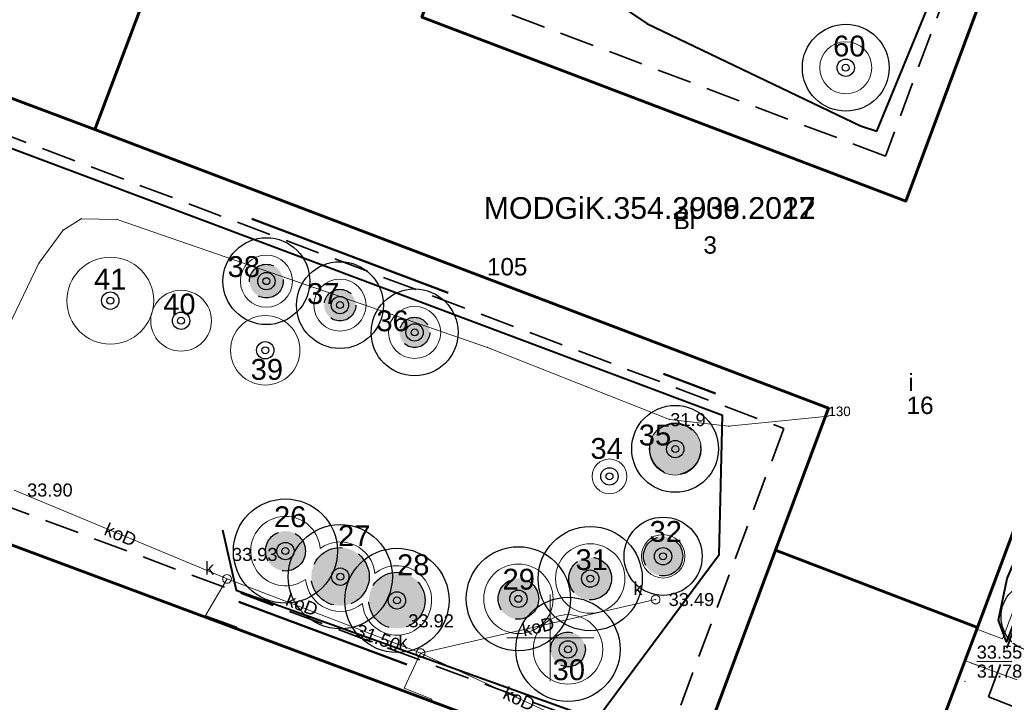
# Model space of a CAD drawing. Extents: x 5468194 to 5468404, y 5919486 to 5919674.
# Tile 7 of 15: x 5468269 to 5468326, y 5919546 to 5919586. Entities that reach past the tile are written whole.
import ezdxf
from ezdxf.enums import TextEntityAlignment as Align

# ---------------------------------------------------------------- set-up
doc = ezdxf.new("R2010")
doc.units = 0
doc.header["$PDSIZE"] = 0.75
doc.linetypes.add('PRZER1-1', pattern=[2, 1, -1])
doc.linetypes.add('PRZER2-1', pattern=[3, 2, -1])
doc.layers.get('0').update_dxf_attribs({"color": 253, "linetype": 'CONTINUOUS', "lineweight": 13})
for name, color, linetype, lineweight in [('GESBLO', 253, 'CONTINUOUS', 18), ('GESBLO_O', 253, 'CONTINUOUS', 18), ('GESBZO', 253, 'CONTINUOUS', 50), ('GESBZO_O', 253, 'CONTINUOUS', 50), ('GESDZI_O', 30, 'CONTINUOUS', 18), ('GESUZY_O', 253, 'PRZER1-1', 18), ('GOSRBG_O', 253, 'CONTINUOUS', 18), ('GSLINK', 253, 'CONTINUOUS', 18), ('GSPPRB', 253, 'CONTINUOUS', 20), ('GSPPRB_O', 253, 'CONTINUOUS', 20), ('GSSIIN', 253, 'CONTINUOUS', 18), ('GSSKOD', 253, 'PRZER2-1', 18), ('GULEPR', 253, 'CONTINUOUS', 18), ('GULKPR', 253, 'CONTINUOUS', 18), ('GULKPR_O', 253, 'CONTINUOUS', 18), ('GUPIWZ', 253, 'CONTINUOUS', 18), ('GUPIWZ_O', 253, 'CONTINUOUS', 18), ('GUPKSD', 253, 'CONTINUOUS', 18), ('GUPPRZ', 253, 'CONTINUOUS', 18), ('GUPPRZ_O', 253, 'CONTINUOUS', 18), ('ZZ_budynek - termomodernizacja', 250, 'CONTINUOUS', 60), ('ZZ_drzewo nanoszone ręcznie', 34, 'CONTINUOUS', 30), ('ZZ_korona', 250, 'CONTINUOUS', 13), ('ZZ_ogrodzenie ochronne', 190, 'CONTINUOUS', 40), ('ZZ_prace ręczne', 1, 'CONTINUOUS', 40), ('ZZ_strefa NSOD', 30, 'PRZER2-1', 30), ('ZZ_strefa SOD', 2, 'CONTINUOUS', 30), ('ZZ_szalowanie wykopów', 32, 'CONTINUOUS', 50), ('ZZ_waloryzacja B', 5, 'CONTINUOUS', 30), ('ZZ_waloryzacja C', 6, 'CONTINUOUS', 30), ('ZZ_zakres oddziaływania prac', 40, 'PRZER2-1', 35)]:
    doc.layers.add(name, color=color, linetype=linetype, lineweight=lineweight)
doc.styles.add('GEO-INFO', font='arial.ttf')

# ---------------------------------------------------------------- blocks, each defined once
blk = doc.blocks.new('POINT')
at = {"color": 0}
blk.add_point((0, 0), dxfattribs=at)
blk = doc.blocks.new('OKRAG_PELNY')
at = {"color": 0}
blk.add_lwpolyline([(0, 0.5), (0.12941, 0.482963), (0.25, 0.433013), (0.353553, 0.353553), (0.433013, 0.25), (0.482963, 0.12941), (0.5, 0), (0.482963, -0.12941), (0.433013, -0.25), (0.353553, -0.353553), (0.25, -0.433013), (0.12941, -0.482963), (0, -0.5), (-0.12941, -0.482963), (-0.25, -0.433013), (-0.353553, -0.353553), (-0.433013, -0.25), (-0.482963, -0.12941), (-0.5, 0), (-0.482963, 0.12941), (-0.433013, 0.25), (-0.353553, 0.353553), (-0.25, 0.433013), (-0.12941, 0.482963)], close=True, dxfattribs=at)
blk = doc.blocks.new('drzewo nanoszone ręcznie')
at = {"layer": 'ZZ_drzewo nanoszone ręcznie'}
for radius in [0.5, 0.2]:
    blk.add_circle((0, 0), radius, dxfattribs=at)

msp = doc.modelspace()

# ---------------------------------------------------------------- hatches: boundary and pattern name
at = {"layer": 'ZZ_strefa NSOD', "true_color": 0xffd1a3}
h = msp.add_hatch(color=41, dxfattribs=at)
edge = h.paths.add_edge_path()
edge.add_arc((5468283.646, 5919570.529), 0.97, 0, 360)
h = msp.add_hatch(color=41, dxfattribs=at)
edge = h.paths.add_edge_path()
edge.add_arc((5468287.884, 5919569.149), 0.91, 0, 360)
h = msp.add_hatch(color=41, dxfattribs=at)
edge = h.paths.add_edge_path()
edge.add_arc((5468292.186, 5919567.577), 0.87, 0, 360)
h = msp.add_hatch(color=41, dxfattribs=at)
edge = h.paths.add_edge_path()
edge.add_arc((5468307.196, 5919560.865), 1.47, 0, 360)
h = msp.add_hatch(color=41, dxfattribs=at)
edge = h.paths.add_edge_path()
edge.add_arc((5468284.744, 5919554.992), 1.15, 0, 360)
h = msp.add_hatch(color=41, dxfattribs=at)
edge = h.paths.add_edge_path()
edge.add_arc((5468306.497, 5919554.692), 1.13, 0, 360)
h = msp.add_hatch(color=41, dxfattribs=at)
edge = h.paths.add_edge_path()
edge.add_arc((5468287.902, 5919553.519), 1.67, 0, 360)
h = msp.add_hatch(color=41, dxfattribs=at)
edge = h.paths.add_edge_path()
edge.add_arc((5468302.3, 5919553.41), 1.23, 0, 360)
h = msp.add_hatch(color=41, dxfattribs=at)
edge = h.paths.add_edge_path()
edge.add_arc((5468291.165, 5919552.152), 1.62, 0, 360)
h = msp.add_hatch(color=41, dxfattribs=at)
edge = h.paths.add_edge_path()
edge.add_arc((5468298.162, 5919552.245), 1.17, 0, 360)
h = msp.add_hatch(color=41, dxfattribs=at)
edge = h.paths.add_edge_path()
edge.add_arc((5468301.018, 5919549.333), 1, 0, 360)

# ---------------------------------------------------------------- linework, layer by layer
at = {"linetype": 'Continuous', "lineweight": 13, "elevation": 100, "flags": 128}
for points in [[(5468300, 5919547.5), (5468300, 5919552.5)], [(5468297.5, 5919550), (5468302.5, 5919550)]]:
    msp.add_lwpolyline(points, dxfattribs=at)
at = {"layer": 'GESBLO', "linetype": 'Continuous', "lineweight": 18, "elevation": 10.18}
for points in [[(5468324.608, 5919550.595), (5468340.223, 5919592.394), (5468344.651, 5919604.234), (5468339.13, 5919606.287), (5468341.233, 5919611.948), (5468335.033, 5919614.243), (5468328.674, 5919597.162), (5468320.465, 5919575.139), (5468292.6, 5919585.725), (5468302.084, 5919611.222), (5468287.766, 5919616.312), (5468277.091, 5919588.06), (5468273.766, 5919579.265), (5468316.018, 5919563.219), (5468312.976, 5919555.043)], [(5468303.105, 5919528.538), (5468307.711, 5919540.917), (5468267.701, 5919555.812), (5468260.199, 5919535.495), (5468300.225, 5919520.801)], [(5468314.95, 5919524.18), (5468322.668, 5919545.444), (5468324.608, 5919550.595), (5468312.976, 5919555.043), (5468307.711, 5919540.917), (5468303.105, 5919528.538)]]:
    msp.add_lwpolyline(points, close=True, dxfattribs=at)
at = {"layer": 'GESBZO', "linetype": 'Continuous', "lineweight": 50, "elevation": 10.18}
for points in [[(5468324.608, 5919550.595), (5468340.223, 5919592.394), (5468363.645, 5919583.746), (5468368.102, 5919595.426), (5468344.651, 5919604.234), (5468339.13, 5919606.287), (5468341.233, 5919611.948), (5468335.033, 5919614.243), (5468328.674, 5919597.162), (5468320.465, 5919575.139), (5468292.6, 5919585.725), (5468302.084, 5919611.222), (5468287.766, 5919616.312), (5468277.091, 5919588.06), (5468273.766, 5919579.265), (5468316.018, 5919563.219), (5468312.976, 5919555.043)], [(5468273.766, 5919579.265), (5468277.091, 5919588.06), (5468245.653, 5919600.081), (5468242.416, 5919591.015)], [(5468354.115, 5919533.333), (5468344.493, 5919507.138), (5468312.943, 5919519.359), (5468314.95, 5919524.18), (5468303.105, 5919528.538), (5468300.225, 5919520.801), (5468260.199, 5919535.495), (5468267.701, 5919555.812), (5468307.711, 5919540.917), (5468312.976, 5919555.043), (5468324.608, 5919550.595), (5468322.668, 5919545.444)]]:
    msp.add_lwpolyline(points, close=True, dxfattribs=at)
at = {"layer": 'GSLINK', "linetype": 'Continuous', "lineweight": 18, "elevation": 10.18}
msp.add_lwpolyline([(5468323.889, 5919548.687), (5468324.26, 5919548.55), (5468328.14, 5919547.12), (5468332.66, 5919559.36), (5468330, 5919560.29)], dxfattribs=at)
at = {"layer": 'GSPPRB', "linetype": 'Continuous', "lineweight": 20}
for p in [(5468275.05, 5919574.08, 10.28), (5468271.94, 5919573.47, 10.28), (5468270.54, 5919571.56, 10.28), (5468296.38, 5919566.71, 10.28), (5468316.02, 5919562.76, 10.28), (5468310.27, 5919562.18, 10.28), (5468281.903, 5919550.525, 10.28), (5468324.26, 5919548.55, 10.28), (5468323.89, 5919547.49, 10.28), (5468293.128, 5919546.346, 10.28)]:
    msp.add_point(p, dxfattribs=at)
at = {"layer": 'GSSIIN', "linetype": 'Continuous', "lineweight": 18, "elevation": 10.18}
msp.add_lwpolyline([(5468329.786, 5919564.457), (5468331.34, 5919563.876), (5468330, 5919560.29), (5468326.05, 5919549.94), (5468324.571, 5919550.497), (5468324.608, 5919550.595)], close=True, dxfattribs=at)
at = {"layer": 'GSSKOD', "linetype": 'PRZER2-1', "lineweight": 18, "ltscale": 0.5, "elevation": 10.18}
msp.add_lwpolyline([(5468369.21, 5919550.1), (5468365.57, 5919551.49), (5468360.194, 5919553.802), (5468358.843, 5919559.914), (5468365.269, 5919575.863), (5468361.71, 5919578.41), (5468355.34, 5919577.66), (5468354.18, 5919578.61), (5468338.75, 5919583.84), (5468333.535, 5919569.88), (5468334.395, 5919569.558), (5468334.22, 5919569.09), (5468343.139, 5919565.716), (5468341.345, 5919560.818), (5468332.25, 5919564.07), (5468332.075, 5919563.602), (5468331.34, 5919563.876), (5468330, 5919560.29), (5468332.66, 5919559.36), (5468328.14, 5919547.12), (5468324.26, 5919548.55), (5468323.889, 5919548.687), (5468323.494, 5919547.638)], dxfattribs=at)
at = {"layer": 'GULEPR', "linetype": 'Continuous', "lineweight": 18, "elevation": 10.14}
msp.add_lwpolyline([(5468316.02, 5919562.76), (5468310.27, 5919562.18), (5468306.86, 5919562.57), (5468296.38, 5919566.71), (5468275.05, 5919574.08), (5468272.98, 5919574.12), (5468271.94, 5919573.47), (5468270.54, 5919571.56), (5468267.67, 5919565.64), (5468260.42, 5919544.12), (5468255.57, 5919532.12), (5468259.8, 5919529.83), (5468267.91, 5919526.33), (5468276.8, 5919522.51), (5468274.509, 5919515.293)], dxfattribs=at)
at = {"layer": 'GULKPR', "linetype": 'Continuous', "lineweight": 18, "elevation": 10.14}
for points in [[(5468269.113, 5919558.506), (5468281.381, 5919553.39)], [(5468281.903, 5919550.525), (5468281.939, 5919550.628), (5468280.145, 5919551.285), (5468281.381, 5919553.39)], [(5468281.381, 5919553.39), (5468292.06, 5919549.301), (5468292.527, 5919549.123)], [(5468292.527, 5919549.123), (5468306.066, 5919552.205)], [(5468293.128, 5919546.346), (5468293.182, 5919546.461), (5468291.587, 5919547.109), (5468292.527, 5919549.123)], [(5468303.896, 5919543.871), (5468292.527, 5919549.123)]]:
    msp.add_lwpolyline(points, dxfattribs=at)
at = {"layer": 'GUPPRZ_O', "linetype": 'Continuous', "lineweight": 9, "elevation": 10.8, "flags": 128}
msp.add_lwpolyline([(5468324.56, 5919548.631), (5468327.18, 5919548.631)], dxfattribs=at)
at = {"layer": 'ZZ_budynek - termomodernizacja', "elevation": 10.18}
for points in [[(5468306, 5919605.557), (5468312.469, 5919622.607), (5468335.033, 5919614.243), (5468320.473, 5919575.136), (5468292.6, 5919585.725), (5468302.084, 5919611.222), (5468287.766, 5919616.312), (5468273.766, 5919579.265), (5468316.018, 5919563.219), (5468312.976, 5919555.043), (5468324.608, 5919550.595), (5468340.223, 5919592.394), (5468363.645, 5919583.746), (5468368.102, 5919595.426), (5468339.13, 5919606.287), (5468341.233, 5919611.948), (5468335.033, 5919614.243)], [(5468277.089, 5919588.061), (5468245.653, 5919600.081), (5468242.416, 5919591.015), (5468273.766, 5919579.265)], [(5468312.976, 5919555.043), (5468307.711, 5919540.917), (5468267.701, 5919555.812), (5468260.199, 5919535.495), (5468300.225, 5919520.801), (5468303.105, 5919528.538), (5468314.95, 5919524.18), (5468312.943, 5919519.359), (5468328.718, 5919513.248), (5468344.493, 5919507.138), (5468354.115, 5919533.333), (5468322.668, 5919545.444), (5468324.608, 5919550.595)]]:
    msp.add_lwpolyline(points, dxfattribs=at)
at = {"layer": 'ZZ_korona'}
for centre, radius in [((5468317.019, 5919582.812), 1.5), ((5468283.646, 5919570.529), 1.5), ((5468274.655, 5919569.406), 2.5), ((5468287.884, 5919569.149), 1.5), ((5468278.733, 5919568.251), 1.75), ((5468283.581, 5919566.551), 2), ((5468292.186, 5919567.577), 1.5), ((5468307.196, 5919560.865), 1.5), ((5468303.408, 5919559.293), 1), ((5468306.497, 5919554.692), 1.25), ((5468302.3, 5919553.41), 2), ((5468298.162, 5919552.245), 2), ((5468301.018, 5919549.333), 2)]:
    msp.add_circle(centre, radius, dxfattribs=at)
for centre, start, end in [((5468284.744, 5919554.992), 4.4097, 305.5905), ((5468287.902, 5919553.519), 5.0673, 125.5905), ((5468291.165, 5919552.152), 185.0673, 129.4623), ((5468287.902, 5919553.519), 184.4097, 309.4623)]:
    msp.add_arc(centre, 2, start, end, dxfattribs=at)
at = {"layer": 'ZZ_ogrodzenie ochronne'}
for points in [[(5468301.96, 5919603.912), (5468296.935, 5919591.143), (5468305.554, 5919585.357), (5468317.874, 5919579.459), (5468318.806, 5919579.16), (5468325.662, 5919595.82), (5468301.96, 5919603.912)], [(5468281.12, 5919556.211), (5468281.902, 5919552.737), (5468302.661, 5919545.306), (5468309.732, 5919554.791), (5468309.926, 5919562.795), (5468265.914, 5919579.3)]]:
    msp.add_lwpolyline(points, dxfattribs=at)
at = {"layer": 'ZZ_prace ręczne'}
msp.add_lwpolyline([(5468328.843, 5919556.48), (5468326.281, 5919549.764), (5468325.812, 5919551.016), (5468326.321, 5919553.416), (5468327.326, 5919555.777), (5468328.843, 5919556.48)], dxfattribs=at)
at = {"layer": 'ZZ_strefa NSOD'}
for centre, radius in [((5468283.646, 5919570.529), 0.97), ((5468287.884, 5919569.149), 0.91), ((5468292.186, 5919567.577), 0.87), ((5468307.196, 5919560.865), 1.47), ((5468284.744, 5919554.992), 1.15), ((5468306.497, 5919554.692), 1.13), ((5468287.902, 5919553.519), 1.67), ((5468302.3, 5919553.41), 1.23), ((5468291.165, 5919552.152), 1.62), ((5468298.162, 5919552.245), 1.17), ((5468301.018, 5919549.333), 1)]:
    msp.add_circle(centre, radius, dxfattribs=at)
at = {"layer": 'ZZ_strefa SOD'}
for centre, radius in [((5468317.019, 5919582.812), 2.5), ((5468283.646, 5919570.529), 2.5), ((5468287.884, 5919569.149), 2.5), ((5468292.186, 5919567.577), 2.5), ((5468307.189, 5919560.875), 2.5), ((5468284.744, 5919554.992), 3), ((5468306.497, 5919554.692), 2.25), ((5468287.902, 5919553.519), 3), ((5468302.3, 5919553.41), 3), ((5468291.165, 5919552.152), 3), ((5468298.162, 5919552.245), 3), ((5468327.96, 5919551.219), 2), ((5468301.018, 5919549.333), 3)]:
    msp.add_circle(centre, radius, dxfattribs=at)
at = {"layer": 'ZZ_szalowanie wykopów'}
for points in [[(5468282.814, 5919574.122), (5468294.108, 5919569.852)], [(5468306.518, 5919565.188), (5468309.508, 5919564.064)], [(5468282.053, 5919552.074), (5468291.737, 5919548.466)]]:
    msp.add_lwpolyline(points, dxfattribs=at)
at = {"layer": 'ZZ_zakres oddziaływania prac', "elevation": 10.18}
for points in [[(5468326.1, 5919595.982), (5468319.3, 5919577.726)], [(5468239.873, 5919589.807), (5468313.449, 5919562.051)], [(5468325.236, 5919546.595), (5468341.402, 5919589.826)], [(5468319.3, 5919577.726), (5468295.163, 5919586.858)], [(5468313.449, 5919562.051), (5468306.534, 5919543.493)], [(5468306.534, 5919543.493), (5468266.526, 5919558.387)], [(5468325.236, 5919546.595), (5468356.66, 5919534.504)]]:
    msp.add_lwpolyline(points, dxfattribs=at)

# ---------------------------------------------------------------- block references
at = {"layer": 'GUPIWZ', "lineweight": 18, "xscale": 0.5, "yscale": 0.5}
for p in [(5468281.381, 5919553.39, 10.18), (5468306.066, 5919552.205, 10.18), (5468292.527, 5919549.123, 10.18)]:
    msp.add_blockref('OKRAG_PELNY', p, dxfattribs=at)
at = {"layer": 'GUPKSD', "lineweight": 18, "xscale": 0.5, "yscale": 0.5}
for p in [(5468281.381, 5919553.39, 10.16), (5468306.066, 5919552.205, 10.16), (5468292.527, 5919549.123, 10.16)]:
    msp.add_blockref('POINT', p, dxfattribs=at)
at = {"layer": 'GUPPRZ', "lineweight": 18}
for p in [(5468272.98, 5919574.12, 10.16), (5468306.86, 5919562.57, 10.16), (5468281.381, 5919553.39, 10.16), (5468306.066, 5919552.205, 10.16), (5468292.06, 5919549.301, 10.16), (5468292.527, 5919549.123, 10.16)]:
    msp.add_blockref('POINT', p, dxfattribs=at)
at = {"layer": 'ZZ_drzewo nanoszone ręcznie'}
for p in [(5468317.019, 5919582.812), (5468283.646, 5919570.529), (5468274.655, 5919569.406), (5468287.884, 5919569.149), (5468278.733, 5919568.251), (5468292.186, 5919567.577), (5468283.581, 5919566.551), (5468307.196, 5919560.865), (5468303.408, 5919559.293), (5468284.744, 5919554.992), (5468306.497, 5919554.692), (5468287.902, 5919553.519), (5468302.3, 5919553.41), (5468298.162, 5919552.245), (5468291.165, 5919552.152), (5468301.018, 5919549.333)]:
    msp.add_blockref('drzewo nanoszone ręcznie', p, dxfattribs=at)

# ---------------------------------------------------------------- texts
at = {"layer": 'GESBLO_O', "linetype": 'Continuous', "lineweight": 0, "style": 'GEO-INFO'}
msp.add_text('3', height=1, dxfattribs=at).set_placement((5468309.208, 5919572.611, 10.8), align=Align.MIDDLE)
at = {"layer": 'GESBZO_O', "linetype": 'Continuous', "lineweight": 0, "style": 'GEO-INFO'}
msp.add_text('i', height=1, dxfattribs=at).set_placement((5468320.934, 5919564.198, 10.8), align=Align.RIGHT)
msp.add_text('16', height=1, dxfattribs=at).set_placement((5468321.3, 5919563.88, 10.8), align=Align.TOP_CENTER)
at = {"layer": 'GESDZI_O', "linetype": 'Continuous', "lineweight": 0, "style": 'GEO-INFO'}
msp.add_text('105', height=1, dxfattribs=at).set_placement((5468297.514, 5919571.36, 10.8), align=Align.MIDDLE_CENTER)
at = {"layer": 'GESUZY_O', "linetype": 'Continuous', "lineweight": 0, "style": 'GEO-INFO'}
msp.add_text('Bi', height=1, dxfattribs=at).set_placement((5468307.726, 5919574.021, 10.8), align=Align.MIDDLE_CENTER)
at = {"layer": 'GOSRBG_O', "linetype": 'Continuous', "lineweight": 0, "style": 'GEO-INFO'}
for s in ['MODGiK.354.2909.2022', 'MODGiK.354.3036.2017']:
    msp.add_text(s, height=1.25, dxfattribs=at).set_placement((5468305.725, 5919574.738, 10.8), align=Align.MIDDLE_CENTER)
at = {"layer": 'GSPPRB_O', "linetype": 'Continuous', "lineweight": 0, "style": 'GEO-INFO'}
msp.add_text('130', height=0.55, dxfattribs=at).set_placement((5468316.02, 5919562.76, 10.8))
at = {"layer": 'GULKPR_O', "linetype": 'Continuous', "lineweight": 0, "style": 'GEO-INFO'}
for rotation, p in [(337.3606, (5468275.247, 5919555.948, 10.8)), (339.0497, (5468285.701, 5919551.921, 10.8)), (12.827, (5468299.297, 5919550.664, 10.8)), (335.2062, (5468298.211, 5919546.497, 10.8))]:
    msp.add_text('koD', height=0.75, rotation=rotation, dxfattribs=at).set_placement(p, align=Align.MIDDLE)
at = {"layer": 'GUPIWZ_O', "linetype": 'Continuous', "lineweight": 0, "style": 'GEO-INFO'}
for p in [(5468280.631, 5919553.64, 10.8), (5468305.316, 5919552.455, 10.8), (5468291.777, 5919549.373, 10.8)]:
    msp.add_text('k', height=0.75, dxfattribs=at).set_placement(p, align=Align.RIGHT)
at = {"layer": 'GUPPRZ_O', "linetype": 'Continuous', "lineweight": 0, "style": 'GEO-INFO'}
for s, p in [('31.9', (5468306.909, 5919562.557, 10.8)), ('33.90', (5468269.863, 5919558.506, 10.8)), ('33.93', (5468281.662, 5919554.799, 10.8)), ('33.49', (5468306.816, 5919552.205, 10.8)), ('33.92', (5468291.822, 5919550.978, 10.8))]:
    msp.add_text(s, height=0.75, dxfattribs=at).set_placement(p, align=Align.MIDDLE_LEFT)
msp.add_text('31.50', height=0.75, rotation=339.0497, dxfattribs=at).set_placement((5468288.851, 5919550.474, 10.8), align=Align.MIDDLE_LEFT)
for s, p in [('33.55', (5468324.56, 5919548.803)), ('31.78', (5468324.56, 5919547.708))]:
    msp.add_text(s, height=0.75, dxfattribs=at).set_placement(p)
at = {"layer": 'ZZ_waloryzacja B', "char_height": 1.2, "attachment_point": 1}
for s, insert in [('{\\fArial|b0|i0|c238|p34;60}', (5468316.288, 5919584.662)), ('{\\fArial|b0|i0|c238|p34;38}', (5468281.411, 5919571.968)), ('{\\fArial|b0|i0|c238|p34;41}', (5468273.722, 5919571.244)), ('{\\fArial|b0|i0|c238|p34;37}', (5468285.987, 5919570.416)), ('{\\fArial|b0|i0|c238|p34;40}', (5468277.703, 5919569.809)), ('{\\fArial|b0|i0|c238|p34;36}', (5468289.982, 5919568.845)), ('{\\fArial|b0|i0|c238|p34;39}', (5468282.74, 5919566.05)), ('{\\fArial|b0|i0|c238|p34;26}', (5468284.085, 5919557.57)), ('{\\fArial|b0|i0|c238|p34;27}', (5468287.774, 5919556.477)), ('{\\fArial|b0|i0|c238|p34;28}', (5468291.173, 5919554.805)), ('{\\fArial|b0|i0|c238|p34;29}', (5468297.249, 5919553.974)), ('{\\fArial|b0|i0|c238|p34;30}', (5468300.134, 5919548.763))]:
    msp.add_mtext(s, dxfattribs=dict(at, insert=insert))
at = {"layer": 'ZZ_waloryzacja C', "char_height": 1.2, "attachment_point": 1}
for s, insert in [('{\\fArial|b0|i0|c238|p34;35}', (5468305.097, 5919562.274)), ('{\\fArial|b0|i0|c238|p34;34}', (5468302.312, 5919561.501)), ('{\\fArial|b0|i0|c238|p34;32}', (5468305.718, 5919556.724)), ('{\\fArial|b0|i0|c238|p34;31}', (5468301.453, 5919555.097))]:
    msp.add_mtext(s, dxfattribs=dict(at, insert=insert))

doc.saveas('drawing.dxf')
